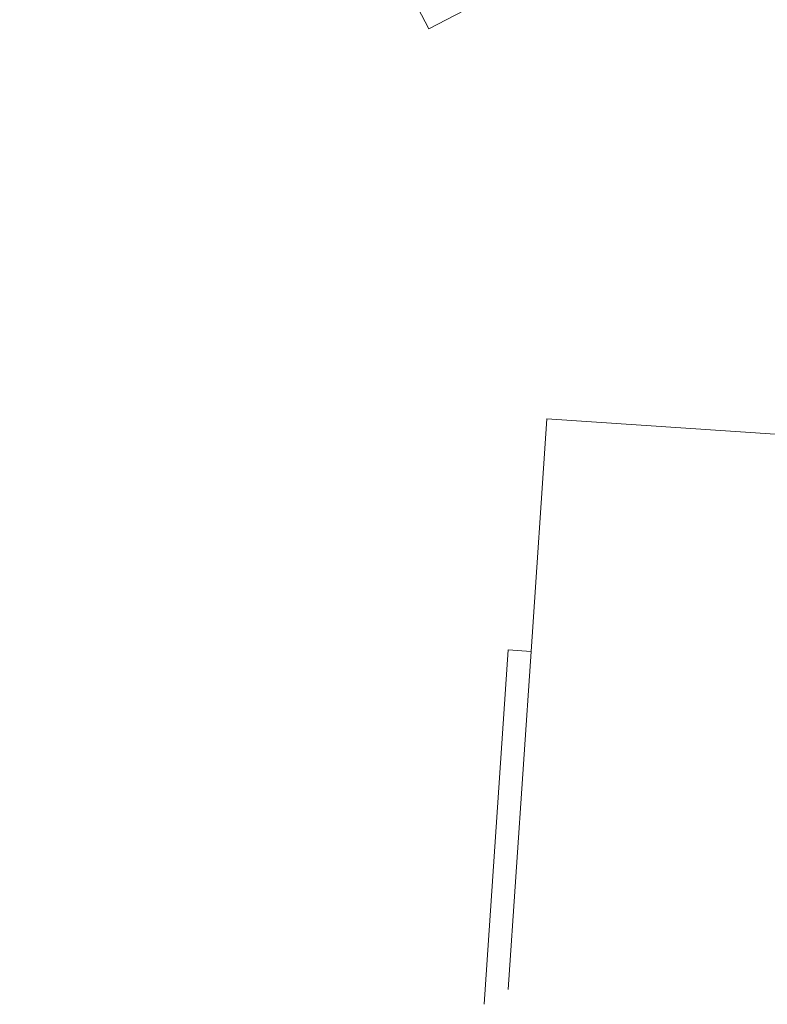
# Model space of a CAD drawing. Header units: metres. Extents: x 207155 to 208055, y 377332 to 379032.
# Tile 5 of 59: x 207702 to 207799, y 377402 to 377529. Entities that reach past the tile are written whole.
import ezdxf

# ---------------------------------------------------------------- set-up
doc = ezdxf.new("R2010")
doc.units = ezdxf.units.M
doc.layers.add('GB', color=1, linetype='Continuous', lineweight=25)
doc.layers.add('GP1', color=7, linetype='Continuous', lineweight=25)

msp = doc.modelspace()

# ---------------------------------------------------------------- linework, layer by layer
at = {"layer": 'GB', "linetype": 'Continuous', "lineweight": 13}
for points in [[(207702.102, 377629.347), (207755.058, 377528.257)], [(207755.058, 377528.257), (207786.331, 377544.561)], [(207768.283, 377447.643), (207770.334, 377477.775)], [(207770.334, 377477.775), (207830.701, 377473.704)], [(207765.306, 377403.887), (207768.283, 377447.643)]]:
    msp.add_lwpolyline(points, dxfattribs=at)
at = {"layer": 'GP1', "linetype": 'Continuous', "lineweight": 13}
msp.add_lwpolyline([(207768.283, 377447.643), (207765.329, 377447.844), (207762.206, 377401.959)], dxfattribs=at)

doc.saveas('drawing.dxf')
